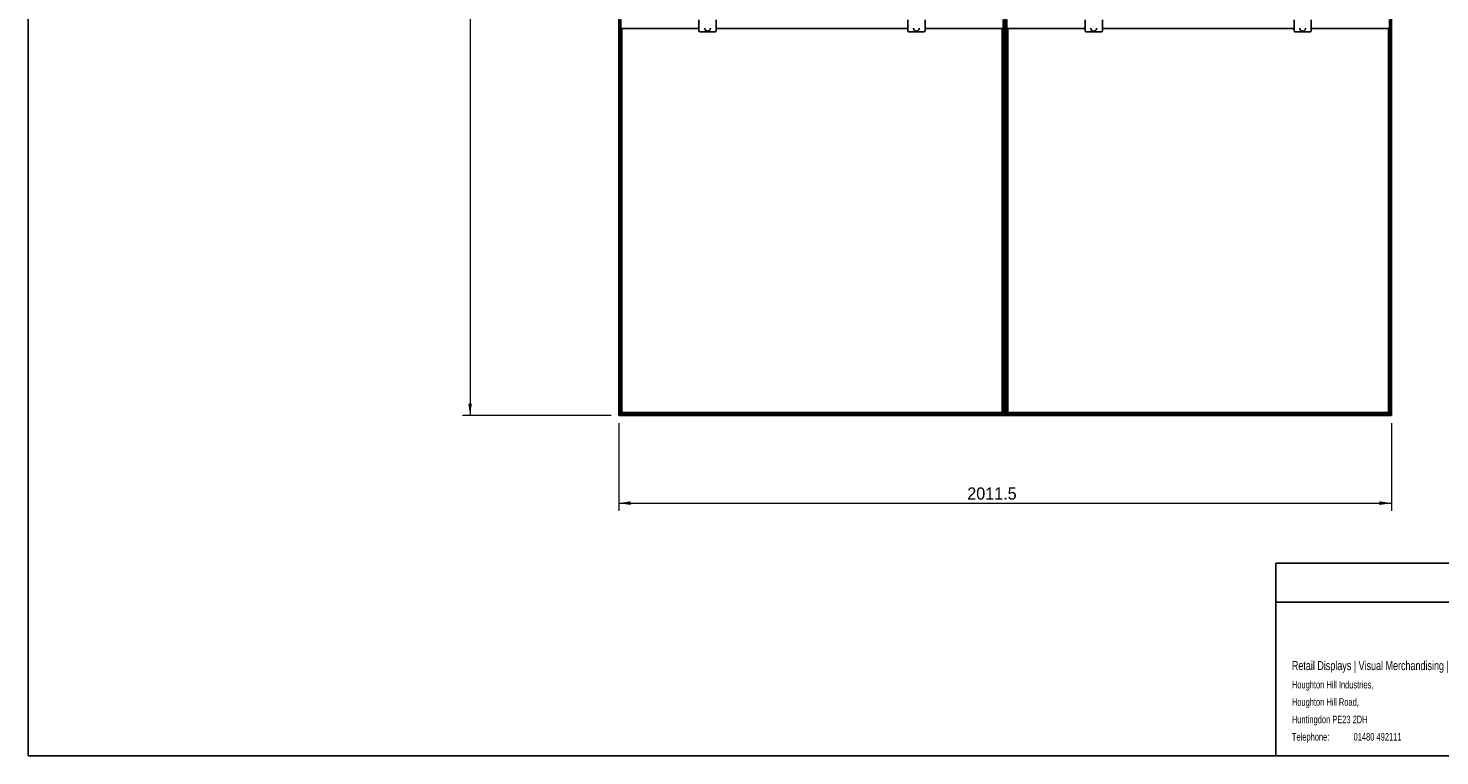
# Model space of a CAD drawing. Header units: millimetres. Extents: x 130 to 5859, y 139 to 4070.
# Tile 1 of 4: x 130 to 3806, y 140 to 2034. Entities that reach past the tile are written whole.
import ezdxf

# ---------------------------------------------------------------- set-up
doc = ezdxf.new("R2010")
doc.units = ezdxf.units.MM
doc.header["$LTSCALE"] = 20
doc.layers.add('1轮廓实线层', color=7, linetype='Continuous')
doc.styles.add('SLDTEXTSTYLE1', font='Arial Narrow', dxfattribs={"width": 0.87})
doc.styles.add('SLDTEXTSTYLE2', font='ARIAL.TTF', dxfattribs={"width": 0.948})
doc.styles.add('SLDTEXTSTYLE3', font='ARIALBD.TTF', dxfattribs={"width": 0.948})
doc.dimstyles.new('SLDDIMSTYLE0', dxfattribs={"dimtxt": 30.819824, "dimasz": 30.819824, "dimexe": 0, "dimexo": 0.0625, "dimgap": 7.704956, "dimtad": 1, "dimdec": 1, "dimrnd": 1e-09, "dimzin": 4, "dimdsep": 46, "dimtxsty": 'SLDTEXTSTYLE3', "dimsah": 1, "dimcen": 0.09, "dimadec": 0, "dimazin": 1, "dimtfac": 1, "dimtdec": 1, "dimtofl": 0, "dimtmove": 0, "dimatfit": 3, "dimfxl": 1, "dimfrac": 2, "dimtolj": 1, "dimtzin": 12, "dimarcsym": 0})
doc.dimstyles.new('SLDDIMSTYLE1', dxfattribs={"dimtxt": 30.819824, "dimasz": 30.819824, "dimexe": 0, "dimexo": 0.0625, "dimgap": 7.704956, "dimtad": 1, "dimdec": 1, "dimrnd": 1e-09, "dimzin": 12, "dimdsep": 46, "dimtxsty": 'SLDTEXTSTYLE3', "dimsah": 1, "dimcen": 0.09, "dimadec": 0, "dimazin": 3, "dimtfac": 1, "dimtdec": 1, "dimtofl": 0, "dimtmove": 0, "dimatfit": 3, "dimfxl": 1, "dimfrac": 2, "dimtolj": 1, "dimtzin": 12, "dimarcsym": 0})

# ---------------------------------------------------------------- blocks, each defined once
blk = doc.blocks.new('SW_NOTE_0')
at = {"color": 0, "linetype": 'Continuous', "lineweight": 18, "char_height": 19.55, "attachment_point": 1, "style": 'SLDTEXTSTYLE1'}
for s, insert in [('Houghton Hill Industries,', (0, 25.3)), ('Houghton Hill Road,', (0, -20)), ('Huntingdon PE23 2DH', (0, -65.3)), ('Telephone:  ', (0, -110.5)), ('01480 492111', (160.7, -110.5))]:
    blk.add_mtext(s, dxfattribs=dict(at, insert=insert))
blk = doc.blocks.new('_D')
at = {"color": 7, "linetype": 'Continuous', "lineweight": 18}
for p, q in [((1648.5, 3426.3), (1261, 3426.3)), ((1281, 3426.3), (1281, 1026.3)), ((1648.5, 1026.3), (1261, 1026.3))]:
    blk.add_line(p, q, dxfattribs=at)
for points in [[(1281, 3426.3), (1276.3, 3395.5), (1285.8, 3395.5)], [(1281, 1026.3), (1285.8, 1057.1), (1276.3, 1057.1)]]:
    blk.add_solid(points, dxfattribs=at)
at = {"color": 7, "linetype": 'Continuous', "lineweight": 18, "insert": (1240.1, 2238.4), "char_height": 31.75, "attachment_point": 1, "rotation": 90, "style": 'SLDTEXTSTYLE2'}
blk.add_mtext('2400.0', dxfattribs=at)
blk = doc.blocks.new('_D_1')
at = {"color": 7, "linetype": 'Continuous', "lineweight": 18}
for p, q in [((1668.5, 1006.3), (1668.5, 777.9)), ((3680, 1006.3), (3680, 777.9)), ((1668.5, 797.9), (3680, 797.9))]:
    blk.add_line(p, q, dxfattribs=at)
for points in [[(1668.5, 797.9), (1699.3, 793.1), (1699.3, 802.6)], [(3680, 797.9), (3649.1, 802.6), (3649.1, 793.1)]]:
    blk.add_solid(points, dxfattribs=at)
at = {"color": 7, "linetype": 'Continuous', "lineweight": 18, "insert": (2575.7, 838.8), "char_height": 31.75, "attachment_point": 1, "style": 'SLDTEXTSTYLE2'}
blk.add_mtext('2011.5', dxfattribs=at)

msp = doc.modelspace()

# ---------------------------------------------------------------- linework, layer by layer
at = {"color": 7, "linetype": 'Continuous', "lineweight": 25}
for p, q in [((130.48, 140), (130.48, 4070)), ((3379.61, 641.62), (5806.63, 641.62)), ((3379.61, 641.62), (3379.61, 140)), ((3379.61, 540), (5806.63, 540)), ((5806.63, 140), (130.48, 140))]:
    msp.add_line(p, q, dxfattribs=at)
at = {"layer": '1轮廓实线层'}
for p, q in [((1668.48, 3426.29), (1668.48, 1026.29)), ((1668.83, 1026.64), (1668.83, 3425.94)), ((1669.63, 3425.14), (1669.63, 1027.44)), ((1669.98, 1027.79), (1669.98, 3424.79)), ((2672.72, 3424.79), (2672.72, 1027.79)), ((2673.07, 1027.44), (2673.07, 3425.14)), ((2673.87, 3425.94), (2673.87, 1026.64)), ((2674.22, 3426.29), (2674.22, 1026.29)), ((2674.22, 1026.29), (2674.22, 3426.29)), ((2674.57, 1026.64), (2674.57, 3425.94)), ((2675.37, 3425.14), (2675.37, 1027.44)), ((2675.72, 1027.79), (2675.72, 3424.79)), ((3678.46, 3424.79), (3678.46, 1027.79)), ((3678.81, 1027.44), (3678.81, 3425.14)), ((3679.61, 3425.94), (3679.61, 1026.64)), ((3679.96, 1026.29), (3679.96, 3426.29)), ((1669.98, 2024.49), (1670.35, 2024.49)), ((1670.35, 2029.58), (1670.35, 2057.49)), ((1673.35, 2029.58), (1670.35, 2029.58)), ((1670.35, 2029.58), (1670.35, 2025.78)), ((1673.35, 2025.78), (1670.35, 2025.78)), ((1670.35, 1987.98), (1670.35, 2025.78)), ((1673.35, 2029.58), (1673.35, 2057.49)), ((1673.35, 2029.58), (1673.35, 2025.78)), ((1673.35, 1987.98), (1673.35, 2025.78)), ((1673.35, 2024.49), (1673.73, 2024.49)), ((1673.73, 2033.49), (1876.85, 2033.49)), ((1673.73, 2033.49), (1673.73, 1031.54)), ((1674.08, 1031.89), (1673.73, 2033.49)), ((1675.23, 2033.49), (1674.88, 1032.69)), ((1675.23, 1033.04), (1675.23, 2033.49)), ((1675.93, 1033.74), (1675.93, 2033.49)), ((1876.85, 2055.99), (1876.85, 2027.99)), ((1879.85, 2024.99), (1918.85, 2024.99)), ((1921.85, 2055.99), (1921.85, 2027.99)), ((1921.85, 2033.49), (2420.85, 2033.49)), ((2420.85, 2055.99), (2420.85, 2027.99)), ((2423.85, 2024.99), (2462.85, 2024.99)), ((2465.85, 2055.99), (2465.85, 2027.99)), ((2465.85, 2033.49), (2668.97, 2033.49)), ((2666.77, 1033.74), (2666.77, 2033.49)), ((2667.47, 2033.49), (2667.47, 1033.04)), ((2667.82, 1032.69), (2667.47, 2033.49)), ((2668.97, 2033.49), (2668.62, 1031.89)), ((2668.97, 1031.54), (2668.97, 2033.49)), ((2669.35, 2024.49), (2668.97, 2024.49)), ((2669.35, 2029.58), (2669.35, 2057.49)), ((2672.35, 2029.58), (2669.35, 2029.58)), ((2669.35, 2029.58), (2669.35, 2025.78)), ((2672.35, 2025.78), (2669.35, 2025.78)), ((2669.35, 1987.98), (2669.35, 2025.78)), ((2672.35, 2029.58), (2672.35, 2057.49)), ((2672.35, 2029.58), (2672.35, 2025.78)), ((2672.35, 1987.98), (2672.35, 2025.78)), ((2672.72, 2024.49), (2672.35, 2024.49)), ((2675.72, 2024.49), (2676.09, 2024.49)), ((2676.09, 2029.58), (2676.09, 2057.49)), ((2679.09, 2029.58), (2676.09, 2029.58)), ((2676.09, 2029.58), (2676.09, 2025.78)), ((2679.09, 2025.78), (2676.09, 2025.78)), ((2676.09, 1987.98), (2676.09, 2025.78)), ((2679.09, 2029.58), (2679.09, 2057.49)), ((2679.09, 2029.58), (2679.09, 2025.78)), ((2679.09, 1987.98), (2679.09, 2025.78)), ((2679.09, 2024.49), (2679.47, 2024.49)), ((2679.47, 2033.49), (2882.59, 2033.49)), ((2679.47, 2033.49), (2679.47, 1031.54)), ((2679.82, 1031.89), (2679.47, 2033.49)), ((2680.97, 2033.49), (2680.62, 1032.69)), ((2680.97, 1033.04), (2680.97, 2033.49)), ((2681.67, 1033.74), (2681.67, 2033.49)), ((2882.59, 2055.99), (2882.59, 2027.99)), ((2885.59, 2024.99), (2924.59, 2024.99)), ((2927.59, 2055.99), (2927.59, 2027.99)), ((2927.59, 2033.49), (3426.59, 2033.49)), ((3426.59, 2055.99), (3426.59, 2027.99)), ((3429.59, 2024.99), (3468.59, 2024.99)), ((3471.59, 2055.99), (3471.59, 2027.99)), ((3471.59, 2033.49), (3674.71, 2033.49)), ((3672.51, 1033.74), (3672.51, 2033.49)), ((3673.21, 2033.49), (3673.21, 1033.04)), ((3673.56, 1032.69), (3673.21, 2033.49)), ((3674.71, 2033.49), (3674.36, 1031.89)), ((3674.71, 1031.54), (3674.71, 2033.49)), ((3675.09, 2024.49), (3674.71, 2024.49)), ((3675.09, 2029.58), (3675.09, 2057.49)), ((3678.09, 2029.58), (3675.09, 2029.58)), ((3675.09, 2029.58), (3675.09, 2025.78)), ((3678.09, 2025.78), (3675.09, 2025.78)), ((3675.09, 1987.98), (3675.09, 2025.78)), ((3678.09, 2029.58), (3678.09, 2057.49)), ((3678.09, 2029.58), (3678.09, 2025.78)), ((3678.09, 1987.98), (3678.09, 2025.78)), ((3678.46, 2024.49), (3678.09, 2024.49)), ((1670.35, 2012.09), (1669.98, 2012.09)), ((1669.98, 1992.49), (1670.35, 1992.49)), ((1673.35, 1987.98), (1670.35, 1987.98)), ((1670.35, 1987.98), (1670.35, 1985.09)), ((1673.35, 1985.09), (1670.35, 1985.09)), ((1673.73, 2012.09), (1673.35, 2012.09)), ((1673.35, 1992.49), (1673.73, 1992.49)), ((1673.35, 1987.98), (1673.35, 1985.09)), ((2668.97, 2012.09), (2669.35, 2012.09)), ((2669.35, 1992.49), (2668.97, 1992.49)), ((2672.35, 1987.98), (2669.35, 1987.98)), ((2669.35, 1987.98), (2669.35, 1985.09)), ((2672.35, 1985.09), (2669.35, 1985.09)), ((2672.35, 2012.09), (2672.72, 2012.09)), ((2672.72, 1992.49), (2672.35, 1992.49)), ((2672.35, 1987.98), (2672.35, 1985.09)), ((2676.09, 2012.09), (2675.72, 2012.09)), ((2675.72, 1992.49), (2676.09, 1992.49)), ((2679.09, 1987.98), (2676.09, 1987.98)), ((2676.09, 1987.98), (2676.09, 1985.09)), ((2679.09, 1985.09), (2676.09, 1985.09)), ((2679.47, 2012.09), (2679.09, 2012.09)), ((2679.09, 1992.49), (2679.47, 1992.49)), ((2679.09, 1987.98), (2679.09, 1985.09)), ((3674.71, 2012.09), (3675.09, 2012.09)), ((3675.09, 1992.49), (3674.71, 1992.49)), ((3678.09, 1987.98), (3675.09, 1987.98)), ((3675.09, 1987.98), (3675.09, 1985.09)), ((3678.09, 1985.09), (3675.09, 1985.09)), ((3678.09, 2012.09), (3678.46, 2012.09)), ((3678.46, 1992.49), (3678.09, 1992.49)), ((3678.09, 1987.98), (3678.09, 1985.09)), ((1673.73, 1980.09), (1669.98, 1980.09)), ((1669.98, 1960.49), (1673.73, 1960.49)), ((1673.73, 1948.09), (1669.98, 1948.09)), ((2668.97, 1980.09), (2672.72, 1980.09)), ((2672.72, 1960.49), (2668.97, 1960.49)), ((2668.97, 1948.09), (2672.72, 1948.09)), ((2679.47, 1980.09), (2675.72, 1980.09)), ((2675.72, 1960.49), (2679.47, 1960.49)), ((2679.47, 1948.09), (2675.72, 1948.09)), ((3674.71, 1980.09), (3678.46, 1980.09)), ((3678.46, 1960.49), (3674.71, 1960.49)), ((3674.71, 1948.09), (3678.46, 1948.09)), ((1669.98, 1928.49), (1673.73, 1928.49)), ((1673.73, 1916.09), (1669.98, 1916.09)), ((2672.72, 1928.49), (2668.97, 1928.49)), ((2668.97, 1916.09), (2672.72, 1916.09)), ((2675.72, 1928.49), (2679.47, 1928.49)), ((2679.47, 1916.09), (2675.72, 1916.09)), ((3678.46, 1928.49), (3674.71, 1928.49)), ((3674.71, 1916.09), (3678.46, 1916.09)), ((1669.98, 1896.49), (1673.73, 1896.49)), ((1673.73, 1884.09), (1669.98, 1884.09)), ((2672.72, 1896.49), (2668.97, 1896.49)), ((2668.97, 1884.09), (2672.72, 1884.09)), ((2675.72, 1896.49), (2679.47, 1896.49)), ((2679.47, 1884.09), (2675.72, 1884.09)), ((3678.46, 1896.49), (3674.71, 1896.49)), ((3674.71, 1884.09), (3678.46, 1884.09)), ((1669.98, 1864.49), (1673.73, 1864.49)), ((1673.73, 1852.09), (1669.98, 1852.09)), ((2672.72, 1864.49), (2668.97, 1864.49)), ((2668.97, 1852.09), (2672.72, 1852.09)), ((2675.72, 1864.49), (2679.47, 1864.49)), ((2679.47, 1852.09), (2675.72, 1852.09)), ((3678.46, 1864.49), (3674.71, 1864.49)), ((3674.71, 1852.09), (3678.46, 1852.09)), ((1669.98, 1832.49), (1673.73, 1832.49)), ((1673.73, 1820.09), (1669.98, 1820.09)), ((2672.72, 1832.49), (2668.97, 1832.49)), ((2668.97, 1820.09), (2672.72, 1820.09)), ((2675.72, 1832.49), (2679.47, 1832.49)), ((2679.47, 1820.09), (2675.72, 1820.09)), ((3678.46, 1832.49), (3674.71, 1832.49)), ((3674.71, 1820.09), (3678.46, 1820.09)), ((1669.98, 1800.49), (1673.73, 1800.49)), ((1673.73, 1788.09), (1669.98, 1788.09)), ((1669.98, 1768.49), (1673.73, 1768.49)), ((2672.72, 1800.49), (2668.97, 1800.49)), ((2668.97, 1788.09), (2672.72, 1788.09)), ((2672.72, 1768.49), (2668.97, 1768.49)), ((2675.72, 1800.49), (2679.47, 1800.49)), ((2679.47, 1788.09), (2675.72, 1788.09)), ((2675.72, 1768.49), (2679.47, 1768.49)), ((3678.46, 1800.49), (3674.71, 1800.49)), ((3674.71, 1788.09), (3678.46, 1788.09)), ((3678.46, 1768.49), (3674.71, 1768.49)), ((1673.73, 1756.09), (1669.98, 1756.09)), ((1669.98, 1736.49), (1673.73, 1736.49)), ((2668.97, 1756.09), (2672.72, 1756.09)), ((2672.72, 1736.49), (2668.97, 1736.49)), ((2679.47, 1756.09), (2675.72, 1756.09)), ((2675.72, 1736.49), (2679.47, 1736.49)), ((3674.71, 1756.09), (3678.46, 1756.09)), ((3678.46, 1736.49), (3674.71, 1736.49)), ((1673.73, 1724.09), (1669.98, 1724.09)), ((1669.98, 1704.49), (1673.73, 1704.49)), ((1673.73, 1692.09), (1669.98, 1692.09)), ((2668.97, 1724.09), (2672.72, 1724.09)), ((2672.72, 1704.49), (2668.97, 1704.49)), ((2668.97, 1692.09), (2672.72, 1692.09)), ((2679.47, 1724.09), (2675.72, 1724.09)), ((2675.72, 1704.49), (2679.47, 1704.49)), ((2679.47, 1692.09), (2675.72, 1692.09)), ((3674.71, 1724.09), (3678.46, 1724.09)), ((3678.46, 1704.49), (3674.71, 1704.49)), ((3674.71, 1692.09), (3678.46, 1692.09)), ((1669.98, 1672.49), (1673.73, 1672.49)), ((1673.73, 1660.09), (1669.98, 1660.09)), ((2672.72, 1672.49), (2668.97, 1672.49)), ((2668.97, 1660.09), (2672.72, 1660.09)), ((2675.72, 1672.49), (2679.47, 1672.49)), ((2679.47, 1660.09), (2675.72, 1660.09)), ((3678.46, 1672.49), (3674.71, 1672.49)), ((3674.71, 1660.09), (3678.46, 1660.09)), ((1669.98, 1640.49), (1673.73, 1640.49)), ((1673.73, 1628.09), (1669.98, 1628.09)), ((2672.72, 1640.49), (2668.97, 1640.49)), ((2668.97, 1628.09), (2672.72, 1628.09)), ((2675.72, 1640.49), (2679.47, 1640.49)), ((2679.47, 1628.09), (2675.72, 1628.09)), ((3678.46, 1640.49), (3674.71, 1640.49)), ((3674.71, 1628.09), (3678.46, 1628.09)), ((1669.98, 1608.49), (1673.73, 1608.49)), ((1673.73, 1596.09), (1669.98, 1596.09)), ((2672.72, 1608.49), (2668.97, 1608.49)), ((2668.97, 1596.09), (2672.72, 1596.09)), ((2675.72, 1608.49), (2679.47, 1608.49)), ((2679.47, 1596.09), (2675.72, 1596.09)), ((3678.46, 1608.49), (3674.71, 1608.49)), ((3674.71, 1596.09), (3678.46, 1596.09)), ((1669.98, 1576.49), (1673.73, 1576.49)), ((1673.73, 1564.09), (1669.98, 1564.09)), ((1669.98, 1544.49), (1673.73, 1544.49)), ((2672.72, 1576.49), (2668.97, 1576.49)), ((2668.97, 1564.09), (2672.72, 1564.09)), ((2672.72, 1544.49), (2668.97, 1544.49)), ((2675.72, 1576.49), (2679.47, 1576.49)), ((2679.47, 1564.09), (2675.72, 1564.09)), ((2675.72, 1544.49), (2679.47, 1544.49)), ((3678.46, 1576.49), (3674.71, 1576.49)), ((3674.71, 1564.09), (3678.46, 1564.09)), ((3678.46, 1544.49), (3674.71, 1544.49)), ((1673.73, 1532.09), (1669.98, 1532.09)), ((1669.98, 1512.49), (1673.73, 1512.49)), ((2668.97, 1532.09), (2672.72, 1532.09)), ((2672.72, 1512.49), (2668.97, 1512.49)), ((2679.47, 1532.09), (2675.72, 1532.09)), ((2675.72, 1512.49), (2679.47, 1512.49)), ((3674.71, 1532.09), (3678.46, 1532.09)), ((3678.46, 1512.49), (3674.71, 1512.49)), ((1673.73, 1500.09), (1669.98, 1500.09)), ((1669.98, 1480.49), (1673.73, 1480.49)), ((2668.97, 1500.09), (2672.72, 1500.09)), ((2672.72, 1480.49), (2668.97, 1480.49)), ((2679.47, 1500.09), (2675.72, 1500.09)), ((2675.72, 1480.49), (2679.47, 1480.49)), ((3674.71, 1500.09), (3678.46, 1500.09)), ((3678.46, 1480.49), (3674.71, 1480.49)), ((1673.73, 1468.09), (1669.98, 1468.09)), ((1669.98, 1448.49), (1673.73, 1448.49)), ((1673.73, 1436.09), (1669.98, 1436.09)), ((2668.97, 1468.09), (2672.72, 1468.09)), ((2672.72, 1448.49), (2668.97, 1448.49)), ((2668.97, 1436.09), (2672.72, 1436.09)), ((2679.47, 1468.09), (2675.72, 1468.09)), ((2675.72, 1448.49), (2679.47, 1448.49)), ((2679.47, 1436.09), (2675.72, 1436.09)), ((3674.71, 1468.09), (3678.46, 1468.09)), ((3678.46, 1448.49), (3674.71, 1448.49)), ((3674.71, 1436.09), (3678.46, 1436.09)), ((1669.98, 1416.49), (1673.73, 1416.49)), ((1673.73, 1404.09), (1669.98, 1404.09)), ((2672.72, 1416.49), (2668.97, 1416.49)), ((2668.97, 1404.09), (2672.72, 1404.09)), ((2675.72, 1416.49), (2679.47, 1416.49)), ((2679.47, 1404.09), (2675.72, 1404.09)), ((3678.46, 1416.49), (3674.71, 1416.49)), ((3674.71, 1404.09), (3678.46, 1404.09)), ((1669.98, 1384.49), (1673.73, 1384.49)), ((1673.73, 1372.09), (1669.98, 1372.09)), ((2672.72, 1384.49), (2668.97, 1384.49)), ((2668.97, 1372.09), (2672.72, 1372.09)), ((2675.72, 1384.49), (2679.47, 1384.49)), ((2679.47, 1372.09), (2675.72, 1372.09)), ((3678.46, 1384.49), (3674.71, 1384.49)), ((3674.71, 1372.09), (3678.46, 1372.09)), ((1669.98, 1352.49), (1673.73, 1352.49)), ((1673.73, 1340.09), (1669.98, 1340.09)), ((2672.72, 1352.49), (2668.97, 1352.49)), ((2668.97, 1340.09), (2672.72, 1340.09)), ((2675.72, 1352.49), (2679.47, 1352.49)), ((2679.47, 1340.09), (2675.72, 1340.09)), ((3678.46, 1352.49), (3674.71, 1352.49)), ((3674.71, 1340.09), (3678.46, 1340.09)), ((1669.98, 1320.49), (1673.73, 1320.49)), ((1673.73, 1308.09), (1669.98, 1308.09)), ((1669.98, 1288.49), (1673.73, 1288.49)), ((2672.72, 1320.49), (2668.97, 1320.49)), ((2668.97, 1308.09), (2672.72, 1308.09)), ((2672.72, 1288.49), (2668.97, 1288.49)), ((2675.72, 1320.49), (2679.47, 1320.49)), ((2679.47, 1308.09), (2675.72, 1308.09)), ((2675.72, 1288.49), (2679.47, 1288.49)), ((3678.46, 1320.49), (3674.71, 1320.49)), ((3674.71, 1308.09), (3678.46, 1308.09)), ((3678.46, 1288.49), (3674.71, 1288.49)), ((1673.73, 1276.09), (1669.98, 1276.09)), ((1669.98, 1256.49), (1673.73, 1256.49)), ((2668.97, 1276.09), (2672.72, 1276.09)), ((2672.72, 1256.49), (2668.97, 1256.49)), ((2679.47, 1276.09), (2675.72, 1276.09)), ((2675.72, 1256.49), (2679.47, 1256.49)), ((3674.71, 1276.09), (3678.46, 1276.09)), ((3678.46, 1256.49), (3674.71, 1256.49)), ((1673.73, 1244.09), (1669.98, 1244.09)), ((1669.98, 1224.49), (1673.73, 1224.49)), ((2668.97, 1244.09), (2672.72, 1244.09)), ((2672.72, 1224.49), (2668.97, 1224.49)), ((2679.47, 1244.09), (2675.72, 1244.09)), ((2675.72, 1224.49), (2679.47, 1224.49)), ((3674.71, 1244.09), (3678.46, 1244.09)), ((3678.46, 1224.49), (3674.71, 1224.49)), ((1673.73, 1212.09), (1669.98, 1212.09)), ((1669.98, 1192.49), (1673.73, 1192.49)), ((1673.73, 1180.09), (1669.98, 1180.09)), ((2668.97, 1212.09), (2672.72, 1212.09)), ((2672.72, 1192.49), (2668.97, 1192.49)), ((2668.97, 1180.09), (2672.72, 1180.09)), ((2679.47, 1212.09), (2675.72, 1212.09)), ((2675.72, 1192.49), (2679.47, 1192.49)), ((2679.47, 1180.09), (2675.72, 1180.09)), ((3674.71, 1212.09), (3678.46, 1212.09)), ((3678.46, 1192.49), (3674.71, 1192.49)), ((3674.71, 1180.09), (3678.46, 1180.09)), ((1669.98, 1160.49), (1673.73, 1160.49)), ((1673.73, 1148.09), (1669.98, 1148.09)), ((2672.72, 1160.49), (2668.97, 1160.49)), ((2668.97, 1148.09), (2672.72, 1148.09)), ((2675.72, 1160.49), (2679.47, 1160.49)), ((2679.47, 1148.09), (2675.72, 1148.09)), ((3678.46, 1160.49), (3674.71, 1160.49)), ((3674.71, 1148.09), (3678.46, 1148.09)), ((1669.98, 1128.49), (1673.73, 1128.49)), ((1673.73, 1116.09), (1669.98, 1116.09)), ((2672.72, 1128.49), (2668.97, 1128.49)), ((2668.97, 1116.09), (2672.72, 1116.09)), ((2675.72, 1128.49), (2679.47, 1128.49)), ((2679.47, 1116.09), (2675.72, 1116.09)), ((3678.46, 1128.49), (3674.71, 1128.49)), ((3674.71, 1116.09), (3678.46, 1116.09)), ((1669.98, 1096.49), (1673.73, 1096.49)), ((1673.73, 1084.09), (1669.98, 1084.09)), ((2672.72, 1096.49), (2668.97, 1096.49)), ((2668.97, 1084.09), (2672.72, 1084.09)), ((2675.72, 1096.49), (2679.47, 1096.49)), ((2679.47, 1084.09), (2675.72, 1084.09)), ((3678.46, 1096.49), (3674.71, 1096.49)), ((3674.71, 1084.09), (3678.46, 1084.09)), ((1669.98, 1064.49), (1673.73, 1064.49)), ((1673.73, 1052.09), (1669.98, 1052.09)), ((1669.98, 1032.49), (1673.73, 1032.49)), ((1673.73, 1031.54), (1669.98, 1027.79)), ((1673.73, 1031.54), (1669.98, 1027.79)), ((1673.73, 1031.54), (2668.97, 1031.54)), ((1674.88, 1032.69), (1674.08, 1031.89)), ((1674.08, 1031.89), (1674.88, 1032.69)), ((1674.08, 1031.89), (2668.62, 1031.89)), ((1674.88, 1032.69), (2667.82, 1032.69)), ((1675.93, 1033.74), (1675.23, 1033.04)), ((1675.93, 1033.74), (1675.23, 1033.04)), ((1675.23, 1033.04), (2667.47, 1033.04)), ((2666.77, 1033.74), (1675.93, 1033.74)), ((2666.77, 1033.74), (2667.47, 1033.04)), ((2666.77, 1033.74), (2667.47, 1033.04)), ((2667.82, 1032.69), (2668.62, 1031.89)), ((2668.62, 1031.89), (2667.82, 1032.69)), ((2672.72, 1064.49), (2668.97, 1064.49)), ((2668.97, 1052.09), (2672.72, 1052.09)), ((2672.72, 1032.49), (2668.97, 1032.49)), ((2668.97, 1031.54), (2672.72, 1027.79)), ((2668.97, 1031.54), (2672.72, 1027.79)), ((2675.72, 1064.49), (2679.47, 1064.49)), ((2679.47, 1052.09), (2675.72, 1052.09)), ((2675.72, 1032.49), (2679.47, 1032.49)), ((2679.47, 1031.54), (2675.72, 1027.79)), ((2679.47, 1031.54), (2675.72, 1027.79)), ((2679.47, 1031.54), (3674.71, 1031.54)), ((2680.62, 1032.69), (2679.82, 1031.89)), ((2679.82, 1031.89), (2680.62, 1032.69)), ((2679.82, 1031.89), (3674.36, 1031.89)), ((2680.62, 1032.69), (3673.56, 1032.69)), ((2681.67, 1033.74), (2680.97, 1033.04)), ((2681.67, 1033.74), (2680.97, 1033.04)), ((2680.97, 1033.04), (3673.21, 1033.04)), ((3672.51, 1033.74), (2681.67, 1033.74)), ((3672.51, 1033.74), (3673.21, 1033.04)), ((3672.51, 1033.74), (3673.21, 1033.04)), ((3673.56, 1032.69), (3674.36, 1031.89)), ((3674.36, 1031.89), (3673.56, 1032.69)), ((3678.46, 1064.49), (3674.71, 1064.49)), ((3674.71, 1052.09), (3678.46, 1052.09)), ((3678.46, 1032.49), (3674.71, 1032.49)), ((3674.71, 1031.54), (3678.46, 1027.79)), ((3674.71, 1031.54), (3678.46, 1027.79)), ((1668.48, 1026.29), (2674.22, 1026.29)), ((1669.63, 1027.44), (1668.83, 1026.64)), ((1668.83, 1026.64), (1669.63, 1027.44)), ((1668.83, 1026.64), (2673.87, 1026.64)), ((1669.63, 1027.44), (2673.07, 1027.44)), ((1669.98, 1027.79), (2672.72, 1027.79)), ((2673.07, 1027.44), (2673.87, 1026.64)), ((2673.87, 1026.64), (2673.07, 1027.44)), ((2674.22, 1026.29), (3679.96, 1026.29)), ((2675.37, 1027.44), (2674.57, 1026.64)), ((2674.57, 1026.64), (2675.37, 1027.44)), ((2674.57, 1026.64), (3679.61, 1026.64)), ((2675.37, 1027.44), (3678.81, 1027.44)), ((2675.72, 1027.79), (3678.46, 1027.79)), ((3678.81, 1027.44), (3679.61, 1026.64)), ((3679.61, 1026.64), (3678.81, 1027.44))]:
    msp.add_line(p, q, dxfattribs=at)
for centre, start, end in [((1879.85, 2027.99), 180, 270), ((1918.85, 2027.99), 270, 0), ((2423.85, 2027.99), 180, 270), ((2462.85, 2027.99), 270, 360), ((2885.59, 2027.99), 180, 270), ((2924.59, 2027.99), 270, 0), ((3429.59, 2027.99), 180, 270), ((3468.59, 2027.99), 270, 360)]:
    msp.add_arc(centre, 3, start, end, dxfattribs=at)
for points, knots in [([(1899.35, 2026.98), (1898.66, 2027.04), (1897.22, 2027.16), (1895.18, 2028.12), (1893.38, 2029.73), (1892.1, 2031.95), (1891.93, 2033.66), (1891.85, 2034.49)], [0, 0, 0, 0, 0.1767613, 0.3670593, 0.5634541, 0.7902149, 1, 1, 1, 1]), ([(1906.85, 2034.49), (1906.8, 2033.79), (1906.68, 2032.35), (1905.72, 2030.31), (1904.1, 2028.51), (1901.89, 2027.23), (1900.18, 2027.06), (1899.35, 2026.98)], [0, 0, 0, 0, 0.17686506, 0.36723941, 0.56364751, 0.79033567, 1, 1, 1, 1]), ([(2443.35, 2026.98), (2442.66, 2027.04), (2441.22, 2027.16), (2439.18, 2028.12), (2437.38, 2029.73), (2436.1, 2031.95), (2435.93, 2033.66), (2435.85, 2034.49)], [0, 0, 0, 0, 0.1767613, 0.3670593, 0.5634541, 0.7902149, 1, 1, 1, 1]), ([(2450.85, 2034.49), (2450.8, 2033.79), (2450.68, 2032.35), (2449.72, 2030.31), (2448.1, 2028.51), (2445.89, 2027.23), (2444.18, 2027.06), (2443.35, 2026.98)], [0, 0, 0, 0, 0.17686506, 0.36723941, 0.56364751, 0.79033567, 1, 1, 1, 1]), ([(2905.09, 2026.98), (2904.4, 2027.04), (2902.96, 2027.16), (2900.92, 2028.12), (2899.12, 2029.73), (2897.84, 2031.95), (2897.67, 2033.66), (2897.59, 2034.49)], [0, 0, 0, 0, 0.17676129, 0.36705927, 0.56345411, 0.79021492, 1, 1, 1, 1]), ([(2912.59, 2034.49), (2912.54, 2033.79), (2912.42, 2032.35), (2911.46, 2030.31), (2909.84, 2028.51), (2907.63, 2027.23), (2905.92, 2027.06), (2905.09, 2026.98)], [0, 0, 0, 0, 0.1768651, 0.3672394, 0.5636475, 0.7903357, 1, 1, 1, 1]), ([(3449.09, 2026.98), (3448.4, 2027.04), (3446.96, 2027.16), (3444.92, 2028.12), (3443.12, 2029.73), (3441.84, 2031.95), (3441.67, 2033.66), (3441.59, 2034.49)], [0, 0, 0, 0, 0.1767613, 0.3670593, 0.5634541, 0.7902149, 1, 1, 1, 1]), ([(3456.59, 2034.49), (3456.54, 2033.79), (3456.42, 2032.35), (3455.46, 2030.31), (3453.84, 2028.51), (3451.63, 2027.23), (3449.92, 2027.06), (3449.09, 2026.98)], [0, 0, 0, 0, 0.17686506, 0.36723941, 0.56364751, 0.79033567, 1, 1, 1, 1]), ([(1674.08, 1031.89), (1674.04, 1031.85), (1674, 1031.81), (1673.91, 1031.72), (1673.87, 1031.68), (1673.8, 1031.61), (1673.77, 1031.58), (1673.74, 1031.55), (1673.73, 1031.54), (1673.73, 1031.54)], [0, 0, 0, 0, 0.25, 0.25, 0.5, 0.5, 0.75, 0.75, 1, 1, 1, 1]), ([(1674.08, 1031.89), (1674.04, 1031.85), (1674, 1031.81), (1673.91, 1031.72), (1673.87, 1031.68), (1673.8, 1031.61), (1673.77, 1031.58), (1673.74, 1031.55), (1673.73, 1031.54), (1673.73, 1031.54)], [0, 0, 0, 0, 0.25, 0.25, 0.5, 0.5, 0.75, 0.75, 1, 1, 1, 1]), ([(1675.23, 1033.04), (1675.23, 1033.04), (1675.22, 1033.03), (1675.19, 1033), (1675.16, 1032.97), (1675.1, 1032.91), (1675.05, 1032.86), (1674.97, 1032.78), (1674.92, 1032.73), (1674.88, 1032.69)], [0, 0, 0, 0, 0.25, 0.25, 0.5, 0.5, 0.75, 0.75, 1, 1, 1, 1]), ([(1675.23, 1033.04), (1675.23, 1033.04), (1675.22, 1033.03), (1675.19, 1033), (1675.16, 1032.97), (1675.1, 1032.91), (1675.05, 1032.86), (1674.97, 1032.78), (1674.92, 1032.73), (1674.88, 1032.69)], [0, 0, 0, 0, 0.25, 0.25, 0.5, 0.5, 0.75, 0.75, 1, 1, 1, 1]), ([(2667.47, 1033.04), (2667.47, 1033.04), (2667.48, 1033.03), (2667.51, 1033), (2667.54, 1032.97), (2667.61, 1032.91), (2667.65, 1032.86), (2667.74, 1032.78), (2667.78, 1032.73), (2667.82, 1032.69)], [0, 0, 0, 0, 0.25, 0.25, 0.5, 0.5, 0.75, 0.75, 1, 1, 1, 1]), ([(2667.47, 1033.04), (2667.47, 1033.04), (2667.48, 1033.03), (2667.51, 1033), (2667.54, 1032.97), (2667.61, 1032.91), (2667.65, 1032.86), (2667.74, 1032.78), (2667.78, 1032.73), (2667.82, 1032.69)], [0, 0, 0, 0, 0.25, 0.25, 0.5, 0.5, 0.75, 0.75, 1, 1, 1, 1]), ([(2668.62, 1031.89), (2668.66, 1031.85), (2668.71, 1031.81), (2668.79, 1031.72), (2668.84, 1031.68), (2668.9, 1031.61), (2668.93, 1031.58), (2668.96, 1031.55), (2668.97, 1031.54), (2668.97, 1031.54)], [0, 0, 0, 0, 0.25, 0.25, 0.5, 0.5, 0.75, 0.75, 1, 1, 1, 1]), ([(2668.62, 1031.89), (2668.66, 1031.85), (2668.71, 1031.81), (2668.79, 1031.72), (2668.84, 1031.68), (2668.9, 1031.61), (2668.93, 1031.58), (2668.96, 1031.55), (2668.97, 1031.54), (2668.97, 1031.54)], [0, 0, 0, 0, 0.25, 0.25, 0.5, 0.5, 0.75, 0.75, 1, 1, 1, 1]), ([(2679.82, 1031.89), (2679.77, 1031.84), (2679.68, 1031.75), (2679.57, 1031.64), (2679.51, 1031.58), (2679.48, 1031.55), (2679.47, 1031.54), (2679.47, 1031.54)], [0, 0, 0, 0, 0.3101202, 0.6161208, 0.7588957, 0.8860224, 1, 1, 1, 1]), ([(2679.82, 1031.89), (2679.77, 1031.84), (2679.68, 1031.75), (2679.57, 1031.64), (2679.51, 1031.58), (2679.48, 1031.55), (2679.47, 1031.54), (2679.47, 1031.54)], [0, 0, 0, 0, 0.31012022, 0.6161208, 0.75889571, 0.88602239, 1, 1, 1, 1]), ([(2680.97, 1033.04), (2680.97, 1033.04), (2680.96, 1033.03), (2680.92, 1032.99), (2680.84, 1032.91), (2680.74, 1032.81), (2680.66, 1032.73), (2680.62, 1032.69)], [0, 0, 0, 0, 0.1467542, 0.3161257, 0.5102478, 0.7577933, 1, 1, 1, 1]), ([(2680.97, 1033.04), (2680.97, 1033.04), (2680.96, 1033.03), (2680.92, 1032.99), (2680.84, 1032.91), (2680.74, 1032.81), (2680.66, 1032.73), (2680.62, 1032.69)], [0, 0, 0, 0, 0.1467542, 0.3161257, 0.5102478, 0.7577933, 1, 1, 1, 1]), ([(3673.21, 1033.04), (3673.21, 1033.04), (3673.22, 1033.03), (3673.27, 1032.99), (3673.35, 1032.91), (3673.45, 1032.81), (3673.52, 1032.73), (3673.56, 1032.69)], [0, 0, 0, 0, 0.1467542, 0.3161257, 0.5102478, 0.7577933, 1, 1, 1, 1]), ([(3673.21, 1033.04), (3673.21, 1033.04), (3673.22, 1033.03), (3673.27, 1032.99), (3673.35, 1032.91), (3673.45, 1032.81), (3673.52, 1032.73), (3673.56, 1032.69)], [0, 0, 0, 0, 0.1467542, 0.3161257, 0.5102478, 0.7577933, 1, 1, 1, 1]), ([(3674.36, 1031.89), (3674.41, 1031.84), (3674.51, 1031.75), (3674.62, 1031.64), (3674.68, 1031.58), (3674.71, 1031.55), (3674.71, 1031.54), (3674.71, 1031.54)], [0, 0, 0, 0, 0.3101202, 0.6161208, 0.7588957, 0.8860224, 1, 1, 1, 1]), ([(3674.36, 1031.89), (3674.41, 1031.84), (3674.51, 1031.75), (3674.62, 1031.64), (3674.68, 1031.58), (3674.71, 1031.55), (3674.71, 1031.54), (3674.71, 1031.54)], [0, 0, 0, 0, 0.3101202, 0.6161208, 0.7588957, 0.8860224, 1, 1, 1, 1]), ([(1668.83, 1026.64), (1668.79, 1026.6), (1668.75, 1026.56), (1668.66, 1026.47), (1668.62, 1026.43), (1668.55, 1026.36), (1668.52, 1026.33), (1668.49, 1026.3), (1668.48, 1026.29), (1668.48, 1026.29)], [0, 0, 0, 0, 0.25, 0.25, 0.5, 0.5, 0.75, 0.75, 1, 1, 1, 1]), ([(1668.83, 1026.64), (1668.79, 1026.6), (1668.75, 1026.56), (1668.66, 1026.47), (1668.62, 1026.43), (1668.55, 1026.36), (1668.52, 1026.33), (1668.49, 1026.3), (1668.48, 1026.29), (1668.48, 1026.29)], [0, 0, 0, 0, 0.25, 0.25, 0.5, 0.5, 0.75, 0.75, 1, 1, 1, 1]), ([(1669.98, 1027.79), (1669.98, 1027.79), (1669.97, 1027.78), (1669.94, 1027.75), (1669.91, 1027.72), (1669.85, 1027.66), (1669.8, 1027.61), (1669.72, 1027.53), (1669.67, 1027.48), (1669.63, 1027.44)], [0, 0, 0, 0, 0.25, 0.25, 0.5, 0.5, 0.75, 0.75, 1, 1, 1, 1]), ([(1669.98, 1027.79), (1669.98, 1027.79), (1669.97, 1027.78), (1669.94, 1027.75), (1669.91, 1027.72), (1669.85, 1027.66), (1669.8, 1027.61), (1669.72, 1027.53), (1669.67, 1027.48), (1669.63, 1027.44)], [0, 0, 0, 0, 0.25, 0.25, 0.5, 0.5, 0.75, 0.75, 1, 1, 1, 1]), ([(2672.72, 1027.79), (2672.72, 1027.79), (2672.73, 1027.78), (2672.76, 1027.75), (2672.79, 1027.72), (2672.86, 1027.66), (2672.9, 1027.61), (2672.99, 1027.53), (2673.03, 1027.48), (2673.07, 1027.44)], [0, 0, 0, 0, 0.25, 0.25, 0.5, 0.5, 0.75, 0.75, 1, 1, 1, 1]), ([(2672.72, 1027.79), (2672.72, 1027.79), (2672.73, 1027.78), (2672.76, 1027.75), (2672.79, 1027.72), (2672.86, 1027.66), (2672.9, 1027.61), (2672.99, 1027.53), (2673.03, 1027.48), (2673.07, 1027.44)], [0, 0, 0, 0, 0.25, 0.25, 0.5, 0.5, 0.75, 0.75, 1, 1, 1, 1]), ([(2673.87, 1026.64), (2673.91, 1026.6), (2673.96, 1026.56), (2674.04, 1026.47), (2674.09, 1026.43), (2674.15, 1026.36), (2674.18, 1026.33), (2674.21, 1026.3), (2674.22, 1026.29), (2674.22, 1026.29)], [0, 0, 0, 0, 0.25, 0.25, 0.5, 0.5, 0.75, 0.75, 1, 1, 1, 1]), ([(2673.87, 1026.64), (2673.91, 1026.6), (2673.96, 1026.56), (2674.04, 1026.47), (2674.09, 1026.43), (2674.15, 1026.36), (2674.18, 1026.33), (2674.21, 1026.3), (2674.22, 1026.29), (2674.22, 1026.29)], [0, 0, 0, 0, 0.25, 0.25, 0.5, 0.5, 0.75, 0.75, 1, 1, 1, 1]), ([(2674.57, 1026.64), (2674.52, 1026.59), (2674.43, 1026.5), (2674.32, 1026.39), (2674.26, 1026.33), (2674.23, 1026.3), (2674.22, 1026.29), (2674.22, 1026.29)], [0, 0, 0, 0, 0.3101202, 0.6161208, 0.7588957, 0.8860224, 1, 1, 1, 1]), ([(2674.57, 1026.64), (2674.52, 1026.59), (2674.43, 1026.5), (2674.32, 1026.39), (2674.26, 1026.33), (2674.23, 1026.3), (2674.22, 1026.29), (2674.22, 1026.29)], [0, 0, 0, 0, 0.31012022, 0.6161208, 0.75889571, 0.88602239, 1, 1, 1, 1]), ([(2675.72, 1027.79), (2675.72, 1027.79), (2675.71, 1027.78), (2675.67, 1027.74), (2675.59, 1027.66), (2675.49, 1027.56), (2675.41, 1027.48), (2675.37, 1027.44)], [0, 0, 0, 0, 0.1467542, 0.3161257, 0.5102478, 0.7577933, 1, 1, 1, 1]), ([(2675.72, 1027.79), (2675.72, 1027.79), (2675.71, 1027.78), (2675.67, 1027.74), (2675.59, 1027.66), (2675.49, 1027.56), (2675.41, 1027.48), (2675.37, 1027.44)], [0, 0, 0, 0, 0.1467542, 0.3161257, 0.5102478, 0.7577933, 1, 1, 1, 1]), ([(3678.46, 1027.79), (3678.46, 1027.79), (3678.47, 1027.78), (3678.52, 1027.74), (3678.6, 1027.66), (3678.7, 1027.56), (3678.77, 1027.48), (3678.81, 1027.44)], [0, 0, 0, 0, 0.1467542, 0.3161257, 0.5102478, 0.7577933, 1, 1, 1, 1]), ([(3678.46, 1027.79), (3678.46, 1027.79), (3678.47, 1027.78), (3678.52, 1027.74), (3678.6, 1027.66), (3678.7, 1027.56), (3678.77, 1027.48), (3678.81, 1027.44)], [0, 0, 0, 0, 0.1467542, 0.3161257, 0.5102478, 0.7577933, 1, 1, 1, 1]), ([(3679.61, 1026.64), (3679.66, 1026.59), (3679.76, 1026.5), (3679.87, 1026.39), (3679.93, 1026.33), (3679.96, 1026.3), (3679.96, 1026.29), (3679.96, 1026.29)], [0, 0, 0, 0, 0.3101202, 0.6161208, 0.7588957, 0.8860224, 1, 1, 1, 1]), ([(3679.61, 1026.64), (3679.66, 1026.59), (3679.76, 1026.5), (3679.87, 1026.39), (3679.93, 1026.33), (3679.96, 1026.3), (3679.96, 1026.29), (3679.96, 1026.29)], [0, 0, 0, 0, 0.3101202, 0.6161208, 0.7588957, 0.8860224, 1, 1, 1, 1])]:
    msp.add_open_spline(points, degree=3, knots=knots, dxfattribs=at)

# ---------------------------------------------------------------- block references
at = {"color": 7, "linetype": 'Continuous', "lineweight": 18}
msp.add_blockref('SW_NOTE_0', (3421.02, 309.62), dxfattribs=at)

# ---------------------------------------------------------------- texts
at = {"color": 7, "linetype": 'Continuous', "lineweight": 18, "insert": (3421.02, 386.56), "char_height": 23.4606, "attachment_point": 1, "style": 'SLDTEXTSTYLE1'}
msp.add_mtext('Retail Displays | Visual Merchandising | Shopfitting', dxfattribs=at)

# ---------------------------------------------------------------- dimensions: what is measured, and where the dimension line sits
at = {"color": 7, "linetype": 'Continuous', "lineweight": 18}
dim = msp.add_linear_dim(base=(1281.04, 1026.29), p1=(1668.48, 3426.29), p2=(1668.48, 1026.29), angle=90, dimstyle='SLDDIMSTYLE0', dxfattribs=at)
dim.commit()
dim.dimension.update_dxf_attribs({"geometry": '_D', "text_midpoint": (1281.04, 2303.04), "dimtype": 160})
dim = msp.add_linear_dim(base=(3679.96, 797.86), p1=(1668.48, 1026.29), p2=(3679.96, 1026.29), dimstyle='SLDDIMSTYLE1', dxfattribs=at)
dim.commit()
dim.dimension.update_dxf_attribs({"geometry": '_D_1', "text_midpoint": (2640.33, 797.86), "dimtype": 160})

doc.saveas('drawing.dxf')
